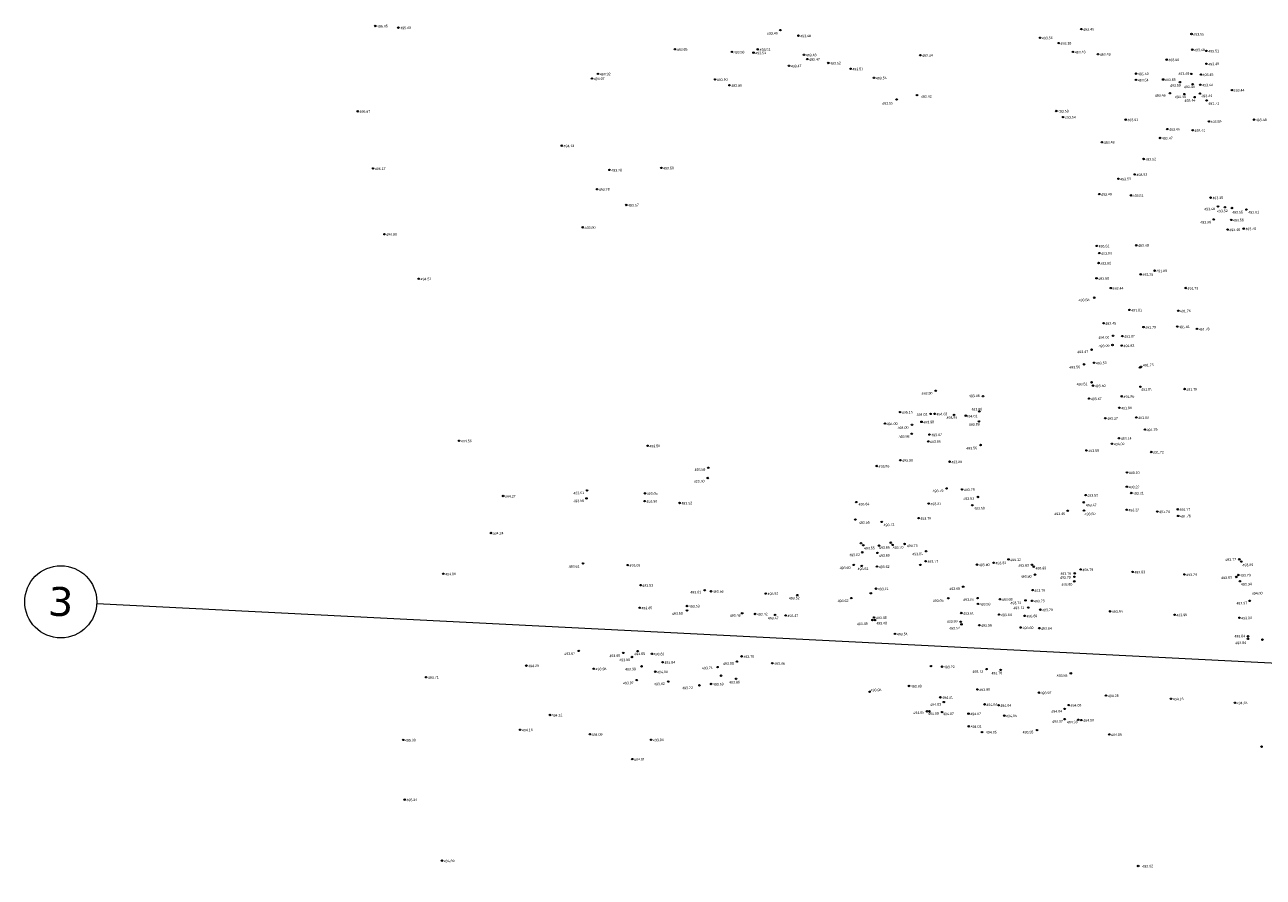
# Model space of a CAD drawing. Header units: millimetres. Extents: x 32690613 to 32693265, y 5342952 to 5344571.
# Tile 5 of 18: x 32692187 to 32692359, y 5344054 to 5344173. Entities that reach past the tile are written whole.
import ezdxf

# ---------------------------------------------------------------- set-up
doc = ezdxf.new("R2010")
doc.units = ezdxf.units.MM
doc.header["$LTSCALE"] = 20
doc.layers.get('0').update_dxf_attribs({"lineweight": 18})
doc.layers.get('Defpoints').update_dxf_attribs({"color": 11, "lineweight": 18})
doc.layers.add('Mpt-StBa_Höhe', color=6, linetype='Continuous', lineweight=5)
doc.layers.add('Mpt-StBa_Pkt', color=4, linetype='Continuous', lineweight=9)
doc.styles.add('Arial', font='arial.ttf')
doc.styles.add('Verdana', font='verdana.ttf')

# ---------------------------------------------------------------- blocks, each defined once
blk = doc.blocks.new('A$C78070446')
blk.add_line((4469470.04, 5342631.21), (4470219.62, 5342563.96))
blk.add_circle((4469465.06, 5342631.65), 5)
at = {"insert": (4469465.06, 5342631.65), "char_height": 4, "attachment_point": 5, "rotation": 354.86, "line_spacing_factor": 0.252012, "style": 'Verdana'}
blk.add_mtext('3', dxfattribs=at)

msp = doc.modelspace()

# ---------------------------------------------------------------- linework, layer by layer
at = {"layer": 'Mpt-StBa_Pkt'}
for centre in [(32692235.97, 5344172.43), (32692235.97, 5344172.43), (32692239.18, 5344172.2), (32692239.18, 5344172.2), (32692292.18, 5344171.86), (32692292.18, 5344171.86), (32692294.68, 5344171.08), (32692294.68, 5344171.08), (32692333.94, 5344171.99), (32692333.94, 5344171.99), (32692349.22, 5344171.32), (32692349.22, 5344171.32), (32692328.21, 5344170.8), (32692328.21, 5344170.8), (32692330.81, 5344170.05), (32692330.81, 5344170.05), (32692277.55, 5344169.21), (32692277.55, 5344169.21), (32692285.45, 5344168.83), (32692285.45, 5344168.83), (32692288.45, 5344168.73), (32692288.45, 5344168.73), (32692289.04, 5344169.19), (32692289.04, 5344169.19), (32692295.46, 5344168.43), (32692295.46, 5344168.43), (32692295.92, 5344167.83), (32692311.6, 5344168.37), (32692311.6, 5344168.37), (32692332.77, 5344168.84), (32692332.77, 5344168.84), (32692336.25, 5344168.51), (32692336.25, 5344168.51), (32692345.78, 5344167.76), (32692345.78, 5344167.76), (32692349.33, 5344169.14), (32692349.33, 5344169.14), (32692351.29, 5344168.98), (32692351.29, 5344168.98), (32692293.37, 5344166.91), (32692298.83, 5344167.3), (32692298.83, 5344167.3), (32692301.92, 5344166.49), (32692301.92, 5344166.49), (32692351.29, 5344167.19), (32692351.29, 5344167.19), (32692266.04, 5344165.14), (32692266.87, 5344165.78), (32692283.12, 5344165.02), (32692285.12, 5344164.21), (32692305.17, 5344165.24), (32692305.17, 5344165.24), (32692341.52, 5344164.96), (32692341.54, 5344165.82), (32692345.29, 5344165.01), (32692345.29, 5344165.01), (32692347.61, 5344164.64), (32692347.61, 5344164.64), (32692349.19, 5344165.78), (32692349.19, 5344165.78), (32692349.38, 5344164.35), (32692349.38, 5344164.35), (32692350.44, 5344164.28), (32692350.44, 5344164.28), (32692350.52, 5344165.7), (32692350.52, 5344165.7), (32692311.13, 5344162.84), (32692311.13, 5344162.84), (32692346.22, 5344163.1), (32692346.22, 5344163.1), (32692348.24, 5344162.99), (32692348.24, 5344162.99), (32692349.64, 5344162.56), (32692349.64, 5344162.56), (32692350.38, 5344163.06), (32692350.38, 5344163.06), (32692354.82, 5344163.54), (32692354.82, 5344163.54), (32692308.31, 5344162.25), (32692308.31, 5344162.25), (32692351.32, 5344162.1), (32692351.32, 5344162.1), (32692233.54, 5344160.6), (32692233.54, 5344160.6), (32692330.45, 5344160.64), (32692330.45, 5344160.64), (32692331.41, 5344159.8), (32692331.41, 5344159.8), (32692340.09, 5344159.44), (32692340.09, 5344159.44), (32692351.63, 5344159.19), (32692351.63, 5344159.19), (32692357.9, 5344159.44), (32692357.9, 5344159.44), (32692345.86, 5344158.13), (32692345.86, 5344158.13), (32692349.39, 5344157.97), (32692349.39, 5344157.97), (32692261.85, 5344155.83), (32692261.85, 5344155.83), (32692336.79, 5344156.31), (32692336.79, 5344156.31), (32692344.87, 5344156.9), (32692344.87, 5344156.9), (32692342.57, 5344153.99), (32692342.57, 5344153.99), (32692235.67, 5344152.68), (32692235.67, 5344152.68), (32692268.46, 5344152.47), (32692268.46, 5344152.47), (32692275.67, 5344152.75), (32692275.67, 5344152.75), (32692339.08, 5344151.24), (32692339.08, 5344151.24), (32692341.35, 5344151.84), (32692341.35, 5344151.84), (32692266.75, 5344149.8), (32692266.75, 5344149.8), (32692336.42, 5344149.11), (32692336.42, 5344149.11), (32692340.81, 5344148.94), (32692340.81, 5344148.94), (32692270.8, 5344147.61), (32692270.8, 5344147.61), (32692351.87, 5344148.63), (32692351.87, 5344148.63), (32692352.89, 5344147.41), (32692352.89, 5344147.41), (32692353.86, 5344147.3), (32692353.86, 5344147.3), (32692354.83, 5344147.19), (32692354.83, 5344147.19), (32692352.31, 5344145.61), (32692352.31, 5344145.61), (32692354.73, 5344145.54), (32692354.73, 5344145.54), (32692356.85, 5344146.97), (32692356.85, 5344146.97), (32692237.24, 5344143.56), (32692237.24, 5344143.56), (32692264.77, 5344144.51), (32692264.77, 5344144.51), (32692354.22, 5344144.2), (32692354.22, 5344144.2), (32692356.46, 5344144.33), (32692356.46, 5344144.33), (32692336.08, 5344141.93), (32692336.08, 5344141.93), (32692341.55, 5344142.02), (32692341.55, 5344142.02), (32692336.42, 5344140.94), (32692336.42, 5344140.94), (32692336.33, 5344139.56), (32692336.33, 5344139.56), (32692344.09, 5344138.5), (32692344.09, 5344138.5), (32692242.01, 5344137.38), (32692242.01, 5344137.38), (32692336.04, 5344137.45), (32692336.04, 5344137.45), (32692342.17, 5344137.99), (32692342.17, 5344137.99), (32692338.03, 5344136.08), (32692338.03, 5344136.08), (32692348.42, 5344136.09), (32692348.42, 5344136.09), (32692335.72, 5344134.75), (32692335.72, 5344134.75), (32692340.61, 5344133.06), (32692340.61, 5344133.06), (32692347.38, 5344132.94), (32692347.38, 5344132.94), (32692337.03, 5344131.21), (32692337.03, 5344131.21), (32692342.56, 5344130.67), (32692342.56, 5344130.67), (32692347.24, 5344130.75), (32692347.24, 5344130.75), (32692349.99, 5344130.42), (32692349.99, 5344130.42), (32692338.26, 5344128.19), (32692338.26, 5344128.19), (32692338.34, 5344129.48), (32692338.34, 5344129.48), (32692339.54, 5344128.12), (32692339.54, 5344128.12), (32692339.63, 5344129.43), (32692339.63, 5344129.43), (32692335.35, 5344127.54), (32692335.35, 5344127.54), (32692334.32, 5344125.51), (32692334.32, 5344125.51), (32692335.71, 5344125.73), (32692335.71, 5344125.73), (32692342.07, 5344125.07), (32692342.07, 5344125.07), (32692342.22, 5344125.18), (32692342.22, 5344125.18), (32692335.35, 5344123.02), (32692335.35, 5344123.02), (32692313.74, 5344121.85), (32692313.74, 5344121.85), (32692335.55, 5344122.56), (32692335.55, 5344122.56), (32692342.13, 5344122.4), (32692342.13, 5344122.4), (32692348.26, 5344122.09), (32692348.26, 5344122.09), (32692320.29, 5344121.09), (32692320.29, 5344121.09), (32692335.01, 5344120.76), (32692335.01, 5344120.76), (32692339.55, 5344121.08), (32692339.55, 5344121.08), (32692308.79, 5344118.89), (32692308.79, 5344118.89), (32692313.02, 5344118.64), (32692313.02, 5344118.64), (32692313.59, 5344118.65), (32692313.59, 5344118.65), (32692316.29, 5344118.5), (32692316.29, 5344118.5), (32692317.9, 5344118.4), (32692317.9, 5344118.4), (32692319.78, 5344118.98), (32692319.78, 5344118.98), (32692337.26, 5344118.04), (32692337.26, 5344118.04), (32692339.21, 5344119.49), (32692339.21, 5344119.49), (32692341.56, 5344118.15), (32692341.56, 5344118.15), (32692306.69, 5344117.3), (32692306.69, 5344117.3), (32692310.44, 5344117.13), (32692310.44, 5344117.13), (32692311.76, 5344117.54), (32692311.76, 5344117.54), (32692319.72, 5344117.6), (32692319.72, 5344117.6), (32692342.76, 5344116.47), (32692342.76, 5344116.47), (32692247.61, 5344114.91), (32692247.61, 5344114.91), (32692310.4, 5344115.89), (32692310.4, 5344115.89), (32692312.69, 5344114.82), (32692312.69, 5344114.82), (32692312.86, 5344115.77), (32692312.86, 5344115.77), (32692338.18, 5344114.5), (32692338.18, 5344114.5), (32692339.15, 5344115.26), (32692339.15, 5344115.26), (32692273.76, 5344114.22), (32692273.76, 5344114.22), (32692319.96, 5344114.32), (32692319.96, 5344114.32), (32692334.65, 5344113.57), (32692334.65, 5344113.57), (32692343.63, 5344113.35), (32692343.63, 5344113.35), (32692282.17, 5344111.17), (32692282.17, 5344111.17), (32692305.56, 5344111.41), (32692305.56, 5344111.41), (32692308.83, 5344112.22), (32692308.83, 5344112.22), (32692315.65, 5344112.01), (32692315.65, 5344112.01), (32692282.1, 5344109.75), (32692282.1, 5344109.75), (32692340.27, 5344110.52), (32692340.27, 5344110.52), (32692265.37, 5344108.02), (32692265.37, 5344108.02), (32692273.4, 5344107.62), (32692273.4, 5344107.62), (32692315.24, 5344108.3), (32692315.24, 5344108.3), (32692317.4, 5344108.16), (32692317.4, 5344108.16), (32692340.25, 5344108.54), (32692340.25, 5344108.54), (32692340.86, 5344107.67), (32692340.86, 5344107.67), (32692253.72, 5344107.25), (32692253.72, 5344107.25), (32692265.28, 5344106.92), (32692265.28, 5344106.92), (32692273.35, 5344106.55), (32692273.35, 5344106.55), (32692278.19, 5344106.29), (32692278.19, 5344106.29), (32692302.7, 5344106.41), (32692302.7, 5344106.41), (32692312.76, 5344106.2), (32692312.76, 5344106.2), (32692318.81, 5344105.97), (32692318.81, 5344105.97), (32692319.59, 5344107.12), (32692319.59, 5344107.12), (32692334.28, 5344106.38), (32692334.28, 5344106.38), (32692334.52, 5344107.38), (32692334.52, 5344107.38), (32692311.36, 5344104.19), (32692311.36, 5344104.19), (32692332.04, 5344105.21), (32692332.04, 5344105.21), (32692334.3, 5344105.24), (32692334.3, 5344105.24), (32692340.23, 5344105.34), (32692340.23, 5344105.34), (32692344.48, 5344105.1), (32692344.48, 5344105.1), (32692347.31, 5344105.41), (32692347.31, 5344105.41), (32692347.37, 5344104.49), (32692347.37, 5344104.49), (32692302.58, 5344103.99), (32692302.58, 5344103.99), (32692306.24, 5344103.66), (32692306.24, 5344103.66), (32692252.02, 5344102.12), (32692252.02, 5344102.12), (32692303.36, 5344100.7), (32692303.36, 5344100.7), (32692307.49, 5344100.78), (32692307.49, 5344100.78), (32692303.54, 5344099.45), (32692303.54, 5344099.45), (32692303.67, 5344100.43), (32692303.67, 5344100.43), (32692305.65, 5344099.37), (32692305.65, 5344099.37), (32692305.86, 5344100.37), (32692305.86, 5344100.37), (32692307.74, 5344100.48), (32692307.74, 5344100.48), (32692309.41, 5344100.6), (32692309.41, 5344100.6), (32692312.4, 5344099.6), (32692312.4, 5344099.6), (32692264.81, 5344097.9), (32692264.81, 5344097.9), (32692271.01, 5344097.68), (32692271.01, 5344097.68), (32692302.37, 5344097.7), (32692302.37, 5344097.7), (32692303.47, 5344097.57), (32692303.47, 5344097.57), (32692305.58, 5344097.47), (32692305.58, 5344097.47), (32692311.6, 5344097.7), (32692311.6, 5344097.7), (32692312.33, 5344098.21), (32692312.33, 5344098.21), (32692319.46, 5344097.74), (32692319.46, 5344097.74), (32692321.77, 5344098), (32692321.77, 5344098), (32692323.83, 5344098.46), (32692323.83, 5344098.46), (32692327.08, 5344097.72), (32692327.08, 5344097.72), (32692327.34, 5344097.45), (32692327.34, 5344097.45), (32692355.85, 5344098.48), (32692355.85, 5344098.48), (32692356.12, 5344098.16), (32692356.12, 5344098.16), (32692245.41, 5344096.47), (32692245.41, 5344096.47), (32692327.51, 5344096.35), (32692327.51, 5344096.35), (32692332.98, 5344096.06), (32692332.98, 5344096.06), (32692333.02, 5344096.53), (32692333.02, 5344096.53), (32692333.85, 5344097.07), (32692333.85, 5344097.07), (32692341.04, 5344096.73), (32692341.04, 5344096.73), (32692348.24, 5344096.38), (32692348.24, 5344096.38), (32692355.42, 5344096.03), (32692355.42, 5344096.03), (32692355.71, 5344096.3), (32692355.71, 5344096.3), (32692272.79, 5344094.89), (32692272.79, 5344094.89), (32692281.69, 5344094.19), (32692281.69, 5344094.19), (32692282.56, 5344094.04), (32692282.56, 5344094.04), (32692290.15, 5344093.73), (32692290.15, 5344093.73), (32692304.73, 5344093.77), (32692304.73, 5344093.77), (32692305.45, 5344094.4), (32692305.45, 5344094.4), (32692317.54, 5344094.67), (32692317.54, 5344094.67), (32692327.17, 5344094.21), (32692327.17, 5344094.21), (32692332.96, 5344095.42), (32692332.96, 5344095.42), (32692355.93, 5344095.44), (32692355.93, 5344095.44), (32692294.52, 5344093.51), (32692294.52, 5344093.51), (32692302.02, 5344093.09), (32692302.02, 5344093.09), (32692315.47, 5344093.08), (32692315.47, 5344093.08), (32692319.54, 5344093.09), (32692319.54, 5344093.09), (32692319.58, 5344092.29), (32692319.58, 5344092.29), (32692322.64, 5344092.94), (32692322.64, 5344092.94), (32692326.19, 5344092.77), (32692326.19, 5344092.77), (32692327.11, 5344092.72), (32692327.11, 5344092.72), (32692357.31, 5344092.72), (32692357.31, 5344092.72), (32692272.66, 5344091.75), (32692272.66, 5344091.75), (32692279.23, 5344092), (32692279.23, 5344092), (32692279.23, 5344091.38), (32692279.23, 5344091.38), (32692286.88, 5344091), (32692286.88, 5344091), (32692288.68, 5344090.9), (32692288.68, 5344090.9), (32692291.45, 5344090.77), (32692291.45, 5344090.77), (32692292.92, 5344090.69), (32692292.92, 5344090.69), (32692305.19, 5344090.41), (32692305.19, 5344090.41), (32692317.28, 5344091.03), (32692317.28, 5344091.03), (32692322.53, 5344090.82), (32692322.53, 5344090.82), (32692326.09, 5344090.64), (32692326.09, 5344090.64), (32692326.57, 5344091.79), (32692326.57, 5344091.79), (32692328.25, 5344091.49), (32692328.25, 5344091.49), (32692337.93, 5344091.26), (32692337.93, 5344091.26), (32692346.87, 5344090.79), (32692346.87, 5344090.79), (32692355.87, 5344090.37), (32692355.87, 5344090.37), (32692304.95, 5344090.06), (32692304.95, 5344090.06), (32692305.32, 5344090.06), (32692305.32, 5344090.06), (32692317.21, 5344089.81), (32692317.21, 5344089.81), (32692317.31, 5344089.46), (32692317.31, 5344089.46), (32692319.79, 5344089.34), (32692319.79, 5344089.34), (32692325.54, 5344089.02), (32692325.54, 5344089.02), (32692328.1, 5344088.93), (32692328.1, 5344088.93), (32692308.09, 5344088.14), (32692308.09, 5344088.14), (32692357.04, 5344087.45), (32692357.04, 5344087.45), (32692357.06, 5344087.8), (32692357.06, 5344087.8), (32692359.06, 5344087.34), (32692359.06, 5344087.34), (32692264.21, 5344085.78), (32692264.21, 5344085.78), (32692270.39, 5344085.5), (32692270.39, 5344085.5), (32692272.38, 5344085.75), (32692272.38, 5344085.75), (32692274.35, 5344085.37), (32692274.35, 5344085.37), (32692256.94, 5344083.73), (32692256.94, 5344083.73), (32692271.58, 5344084.93), (32692271.58, 5344084.93), (32692272.92, 5344083.63), (32692272.92, 5344083.63), (32692275.84, 5344084.21), (32692275.84, 5344084.21), (32692283.47, 5344083.53), (32692283.47, 5344083.53), (32692286.15, 5344084.3), (32692286.15, 5344084.3), (32692286.8, 5344085.02), (32692286.8, 5344085.02), (32692291.06, 5344084.06), (32692291.06, 5344084.06), (32692313.06, 5344083.67), (32692313.06, 5344083.67), (32692314.62, 5344083.59), (32692314.62, 5344083.59), (32692243.03, 5344082.12), (32692243.03, 5344082.12), (32692266.29, 5344083.3), (32692266.29, 5344083.3), (32692272.25, 5344081.73), (32692272.25, 5344081.73), (32692274.83, 5344082.89), (32692274.83, 5344082.89), (32692283.95, 5344082.34), (32692283.95, 5344082.34), (32692286.04, 5344081.91), (32692286.04, 5344081.91), (32692320.79, 5344083.25), (32692320.79, 5344083.25), (32692322.74, 5344083.14), (32692322.74, 5344083.14), (32692332.48, 5344082.67), (32692332.48, 5344082.67), (32692276.62, 5344081.52), (32692276.62, 5344081.52), (32692280.95, 5344081), (32692280.95, 5344081), (32692282.57, 5344081.19), (32692282.57, 5344081.19), (32692304.55, 5344080.11), (32692304.55, 5344080.11), (32692310.03, 5344080.91), (32692310.03, 5344080.91), (32692319.52, 5344080.43), (32692319.52, 5344080.43), (32692328.05, 5344079.99), (32692328.05, 5344079.99), (32692314.38, 5344079.34), (32692314.38, 5344079.34), (32692314.86, 5344078.68), (32692314.86, 5344078.68), (32692320.51, 5344078.36), (32692320.51, 5344078.36), (32692332.2, 5344078.26), (32692332.2, 5344078.26), (32692337.36, 5344079.58), (32692337.36, 5344079.58), (32692346.38, 5344079.14), (32692346.38, 5344079.14), (32692355.24, 5344078.59), (32692355.24, 5344078.59), (32692260.2, 5344076.89), (32692312.53, 5344077.4), (32692312.53, 5344077.4), (32692312.85, 5344077.4), (32692312.85, 5344077.4), (32692314.62, 5344077.29), (32692314.62, 5344077.29), (32692318.28, 5344077.08), (32692318.28, 5344077.08), (32692322.45, 5344078.25), (32692322.45, 5344078.25), (32692323.25, 5344076.8), (32692323.25, 5344076.8), (32692331.62, 5344077.73), (32692331.62, 5344077.73), (32692256.07, 5344074.84), (32692256.07, 5344074.84), (32692318.32, 5344075.32), (32692318.32, 5344075.32), (32692331.64, 5344076.31), (32692331.64, 5344076.31), (32692333.5, 5344076.23), (32692333.5, 5344076.23), (32692333.93, 5344076.18), (32692333.93, 5344076.18), (32692239.85, 5344073.43), (32692239.85, 5344073.43), (32692265.75, 5344074.22), (32692265.75, 5344074.22), (32692274.25, 5344073.46), (32692274.25, 5344073.46), (32692320.16, 5344074.52), (32692320.16, 5344074.52), (32692327.8, 5344074.8), (32692327.8, 5344074.8), (32692337.8, 5344074.19), (32692337.8, 5344074.19), (32692358.94, 5344072.5), (32692358.94, 5344072.5), (32692271.63, 5344070.77), (32692271.63, 5344070.77), (32692240.06, 5344065.15), (32692240.06, 5344065.15), (32692245.23, 5344056.69), (32692245.23, 5344056.69), (32692341.82, 5344055.95), (32692341.82, 5344055.95)]:
    msp.add_circle(centre, 0.1, dxfattribs=at)

# ---------------------------------------------------------------- block references
at = {"layer": 'Defpoints', "rotation": 2.237485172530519}
msp.add_blockref('A$C78070446', (28434719.52, -168960.66), dxfattribs=at)

# ---------------------------------------------------------------- texts
at = {"layer": 'Mpt-StBa_Höhe', "style": 'Arial'}
for s, p in [('496.05', (32692236.22, 5344172.19)), ('495.49', (32692239.44, 5344171.96)), ('493.46', (32692290.33, 5344171.21)), ('493.48', (32692294.93, 5344170.84)), ('493.46', (32692334.2, 5344171.75)), ('493.55', (32692349.47, 5344171.07)), ('493.56', (32692328.47, 5344170.56)), ('493.38', (32692331.06, 5344169.81)), ('493.65', (32692277.8, 5344168.97)), ('493.58', (32692285.71, 5344168.58)), ('493.51', (32692288.7, 5344168.48)), ('493.51', (32692289.3, 5344168.95)), ('493.48', (32692295.71, 5344168.19)), ('493.47', (32692296.18, 5344167.58)), ('493.54', (32692311.85, 5344168.13)), ('493.48', (32692333.03, 5344168.59)), ('493.49', (32692336.5, 5344168.27)), ('493.60', (32692346.03, 5344167.52)), ('493.48', (32692349.59, 5344168.9)), ('493.51', (32692351.55, 5344168.74)), ('493.47', (32692293.62, 5344166.67)), ('493.52', (32692299.08, 5344167.06)), ('493.51', (32692302.18, 5344166.25)), ('493.48', (32692347.41, 5344165.62)), ('493.49', (32692351.55, 5344166.95)), ('493.97', (32692266.3, 5344164.9)), ('493.92', (32692267.13, 5344165.54)), ('493.50', (32692283.37, 5344164.78)), ('493.50', (32692285.37, 5344163.97)), ('493.54', (32692305.43, 5344165)), ('493.54', (32692341.77, 5344164.71)), ('493.53', (32692341.79, 5344165.58)), ('493.65', (32692345.54, 5344164.77)), ('493.59', (32692346.25, 5344163.98)), ('493.44', (32692350.7, 5344164.04)), ('493.45', (32692350.77, 5344165.46)), ('493.42', (32692311.69, 5344162.44)), ('493.46', (32692344.14, 5344162.59)), ('493.44', (32692346.93, 5344162.4)), ('493.44', (32692348.17, 5344163.8)), ('493.44', (32692350.59, 5344162.53)), ('493.44', (32692355.07, 5344163.3)), ('493.55', (32692306.32, 5344161.5)), ('493.44', (32692348.26, 5344161.89)), ('493.71', (32692351.55, 5344161.47)), ('495.87', (32692233.79, 5344160.36)), ('493.58', (32692330.7, 5344160.4)), ('493.54', (32692331.67, 5344159.56)), ('493.61', (32692340.34, 5344159.2)), ('493.59', (32692351.88, 5344158.95)), ('493.48', (32692358.15, 5344159.2)), ('493.46', (32692346.12, 5344157.89)), ('493.41', (32692349.64, 5344157.73)), ('494.13', (32692262.1, 5344155.59)), ('493.48', (32692337.05, 5344156.07)), ('493.47', (32692345.12, 5344156.66)), ('493.52', (32692342.82, 5344153.75)), ('495.17', (32692235.92, 5344152.43)), ('493.78', (32692268.72, 5344152.22)), ('493.50', (32692275.92, 5344152.51)), ('493.53', (32692339.33, 5344151)), ('493.53', (32692341.6, 5344151.6)), ('493.78', (32692267, 5344149.56)), ('493.49', (32692336.68, 5344148.87)), ('493.51', (32692341.06, 5344148.7)), ('493.57', (32692271.05, 5344147.37)), ('493.48', (32692350.98, 5344146.85)), ('493.35', (32692352.13, 5344148.39)), ('493.36', (32692350.44, 5344145.01)), ('493.52', (32692352.76, 5344146.57)), ('493.55', (32692354.87, 5344146.4)), ('493.56', (32692354.98, 5344145.3)), ('493.61', (32692357.1, 5344146.4)), ('494.90', (32692237.49, 5344143.32)), ('493.90', (32692265.03, 5344144.26)), ('493.46', (32692354.47, 5344143.96)), ('493.48', (32692356.71, 5344144.09)), ('493.52', (32692336.33, 5344141.69)), ('493.48', (32692341.81, 5344141.78)), ('493.83', (32692336.68, 5344140.7)), ('493.82', (32692336.58, 5344139.32)), ('491.89', (32692344.34, 5344138.26)), ('494.57', (32692242.27, 5344137.14)), ('493.50', (32692336.3, 5344137.21)), ('492.25', (32692342.42, 5344137.75)), ('493.44', (32692338.28, 5344135.84)), ('491.73', (32692348.67, 5344135.85)), ('493.58', (32692333.57, 5344134.23)), ('491.81', (32692340.86, 5344132.82)), ('491.76', (32692347.63, 5344132.7)), ('493.45', (32692337.28, 5344130.97)), ('491.79', (32692342.81, 5344130.43)), ('491.81', (32692347.5, 5344130.5)), ('491.78', (32692350.24, 5344130.18)), ('494.00', (32692336.33, 5344129.04)), ('493.99', (32692336.35, 5344127.86)), ('491.83', (32692339.8, 5344127.88)), ('491.87', (32692339.88, 5344129.19)), ('493.47', (32692333.39, 5344127.05)), ('493.56', (32692332.28, 5344124.92)), ('493.52', (32692335.96, 5344125.49)), ('491.75', (32692342.48, 5344125.21)), ('493.90', (32692311.78, 5344121.28)), ('493.46', (32692318.34, 5344120.93)), ('493.51', (32692333.29, 5344122.56)), ('493.50', (32692335.81, 5344122.32)), ('491.81', (32692342.24, 5344121.84)), ('491.78', (32692348.51, 5344121.84)), ('493.57', (32692335.26, 5344120.52)), ('491.99', (32692339.46, 5344119.25)), ('491.86', (32692339.8, 5344120.83)), ('495.15', (32692309.04, 5344118.65)), ('494.02', (32692311.09, 5344118.36)), ('494.02', (32692313.85, 5344118.41)), ('493.99', (32692315.24, 5344117.92)), ('494.01', (32692318.02, 5344118.11)), ('493.86', (32692318.69, 5344119.08)), ('493.37', (32692337.52, 5344117.79)), ('491.84', (32692341.82, 5344117.91)), ('494.00', (32692306.94, 5344117.06)), ('494.00', (32692308.46, 5344116.53)), ('493.98', (32692312.02, 5344117.3)), ('493.89', (32692318.33, 5344116.98)), ('491.79', (32692343.01, 5344116.23)), ('494.56', (32692247.87, 5344114.67)), ('493.98', (32692308.6, 5344115.29)), ('493.96', (32692312.94, 5344114.58)), ('493.97', (32692313.11, 5344115.52)), ('494.02', (32692338.44, 5344114.26)), ('493.14', (32692339.41, 5344115.02)), ('493.50', (32692274.01, 5344113.98)), ('493.56', (32692317.99, 5344113.69)), ('493.58', (32692334.91, 5344113.33)), ('491.72', (32692343.89, 5344113.11)), ('493.58', (32692280.28, 5344110.72)), ('493.83', (32692305.81, 5344111.17)), ('493.90', (32692309.08, 5344111.98)), ('493.88', (32692315.91, 5344111.77)), ('493.50', (32692280.17, 5344109.09)), ('493.10', (32692340.52, 5344110.28)), ('493.61', (32692263.47, 5344107.47)), ('493.65', (32692273.65, 5344107.38)), ('493.79', (32692313.31, 5344107.76)), ('493.79', (32692317.65, 5344107.92)), ('493.22', (32692340.51, 5344108.29)), ('493.21', (32692341.11, 5344107.43)), ('494.27', (32692253.97, 5344107)), ('493.58', (32692263.46, 5344106.37)), ('493.50', (32692273.61, 5344106.31)), ('493.52', (32692278.45, 5344106.05)), ('493.64', (32692303.03, 5344105.92)), ('493.81', (32692313.01, 5344105.95)), ('493.53', (32692317.57, 5344106.69)), ('493.47', (32692334.56, 5344105.79)), ('493.52', (32692334.77, 5344107.14)), ('493.79', (32692311.62, 5344103.95)), ('493.56', (32692319.06, 5344105.35)), ('493.46', (32692330.2, 5344104.59)), ('493.50', (32692334.4, 5344104.56)), ('493.22', (32692340.48, 5344105.1)), ('491.74', (32692344.73, 5344104.86)), ('491.77', (32692347.56, 5344105.17)), ('491.76', (32692347.63, 5344104.25)), ('493.55', (32692303.09, 5344103.37)), ('493.72', (32692306.51, 5344103.05)), ('494.24', (32692252.27, 5344101.87)), ('493.62', (32692301.73, 5344098.88)), ('493.55', (32692303.79, 5344099.82)), ('493.66', (32692305.87, 5344099.92)), ('493.60', (32692305.87, 5344098.81)), ('493.70', (32692307.76, 5344099.9)), ('493.75', (32692309.73, 5344100.15)), ('493.81', (32692310.47, 5344099.01)), ('493.61', (32692262.82, 5344097.27)), ('493.69', (32692271.26, 5344097.44)), ('493.60', (32692300.42, 5344097.09)), ('493.61', (32692302.9, 5344096.95)), ('493.62', (32692305.84, 5344097.23)), ('493.77', (32692312.59, 5344097.96)), ('493.80', (32692319.72, 5344097.5)), ('493.82', (32692322.03, 5344097.76)), ('495.12', (32692324.09, 5344098.21)), ('493.83', (32692325.19, 5344097.42)), ('493.83', (32692327.58, 5344097.04)), ('493.77', (32692353.92, 5344098.25)), ('493.89', (32692356.3, 5344097.49)), ('494.89', (32692245.67, 5344096.23)), ('493.80', (32692325.54, 5344095.88)), ('493.79', (32692330.99, 5344095.76)), ('493.76', (32692331.04, 5344096.29)), ('493.79', (32692334.1, 5344096.82)), ('493.83', (32692341.3, 5344096.49)), ('493.79', (32692348.49, 5344096.14)), ('493.83', (32692353.34, 5344095.72)), ('493.79', (32692355.96, 5344096.06)), ('493.53', (32692273.04, 5344094.65)), ('493.61', (32692279.7, 5344093.72)), ('493.56', (32692282.81, 5344093.8)), ('493.57', (32692290.41, 5344093.49)), ('493.61', (32692305.71, 5344094.16)), ('493.68', (32692315.63, 5344094.2)), ('493.78', (32692327.43, 5344093.97)), ('493.80', (32692331.2, 5344094.79)), ('493.94', (32692356.08, 5344094.82)), ('494.00', (32692357.59, 5344093.56)), ('493.53', (32692279.49, 5344091.76)), ('493.52', (32692293.36, 5344092.89)), ('493.62', (32692300.14, 5344092.52)), ('493.65', (32692313.33, 5344092.54)), ('493.64', (32692317.55, 5344092.68)), ('493.59', (32692319.84, 5344092.04)), ('493.68', (32692322.89, 5344092.7)), ('493.72', (32692324.11, 5344092.22)), ('493.73', (32692327.36, 5344092.48)), ('493.97', (32692355.46, 5344092.19)), ('493.65', (32692272.91, 5344091.51)), ('493.50', (32692277.15, 5344090.76)), ('493.48', (32692285.17, 5344090.48)), ('493.42', (32692288.94, 5344090.66)), ('493.47', (32692290.44, 5344090.12)), ('493.47', (32692293.18, 5344090.45)), ('493.48', (32692305.44, 5344090.17)), ('493.61', (32692317.54, 5344090.78)), ('493.64', (32692322.79, 5344090.57)), ('493.71', (32692324.51, 5344091.54)), ('493.69', (32692326.34, 5344090.4)), ('493.79', (32692328.5, 5344091.25)), ('493.94', (32692338.18, 5344091.02)), ('493.95', (32692347.13, 5344090.55)), ('493.98', (32692356.12, 5344090.13)), ('493.49', (32692302.8, 5344089.33)), ('493.48', (32692305.48, 5344089.41)), ('493.59', (32692315.27, 5344089.67)), ('493.54', (32692315.6, 5344088.71)), ('493.56', (32692320.04, 5344089.1)), ('493.60', (32692325.8, 5344088.77)), ('493.64', (32692328.35, 5344088.68)), ('493.54', (32692308.34, 5344087.9)), ('493.84', (32692355.18, 5344087.62)), ('493.84', (32692355.31, 5344086.69)), ('493.67', (32692262.21, 5344085.19)), ('493.65', (32692268.47, 5344084.9)), ('493.65', (32692271.92, 5344085.17)), ('493.81', (32692274.6, 5344085.13)), ('494.29', (32692257.19, 5344083.49)), ('493.90', (32692269.83, 5344084.32)), ('493.84', (32692276.1, 5344083.97)), ('493.71', (32692281.31, 5344083.2)), ('493.80', (32692284.23, 5344083.83)), ('493.70', (32692287.05, 5344084.78)), ('493.86', (32692291.32, 5344083.81)), ('493.70', (32692314.87, 5344083.35)), ('494.71', (32692243.28, 5344081.88)), ('493.98', (32692266.55, 5344083.06)), ('493.99', (32692270.64, 5344083.04)), ('494.00', (32692275.08, 5344082.65)), ('493.75', (32692318.84, 5344082.71)), ('493.76', (32692321.47, 5344082.49)), ('493.85', (32692330.51, 5344082.15)), ('493.97', (32692270.34, 5344081.12)), ('493.82', (32692274.66, 5344080.99)), ('493.72', (32692278.56, 5344080.44)), ('493.69', (32692282.82, 5344080.95)), ('493.86', (32692285.07, 5344081.23)), ('493.98', (32692304.71, 5344080.15)), ('493.88', (32692310.29, 5344080.67)), ('493.98', (32692319.78, 5344080.19)), ('493.97', (32692328.3, 5344079.75)), ('494.03', (32692312.99, 5344078.15)), ('494.01', (32692314.63, 5344079.1)), ('494.04', (32692320.77, 5344078.12)), ('494.04', (32692322.71, 5344078)), ('494.03', (32692332.45, 5344078.02)), ('494.08', (32692337.62, 5344079.34)), ('494.16', (32692346.63, 5344078.9)), ('494.18', (32692355.49, 5344078.35)), ('494.12', (32692260.45, 5344076.65)), ('494.05', (32692310.63, 5344077.01)), ('494.09', (32692312.68, 5344076.89)), ('494.07', (32692314.76, 5344076.84)), ('494.07', (32692318.53, 5344076.84)), ('494.05', (32692323.5, 5344076.55)), ('494.04', (32692329.77, 5344077.19)), ('494.18', (32692256.32, 5344074.6)), ('494.01', (32692318.58, 5344075.08)), ('494.07', (32692329.89, 5344075.79)), ('494.08', (32692331.93, 5344075.7)), ('494.08', (32692334.19, 5344075.94)), ('495.30', (32692240.1, 5344073.19)), ('494.09', (32692266, 5344073.98)), ('493.93', (32692274.51, 5344073.22)), ('494.05', (32692320.7, 5344074.29)), ('493.95', (32692325.79, 5344074.3)), ('494.06', (32692338.06, 5344073.95)), ('494.01', (32692271.88, 5344070.53)), ('495.34', (32692240.31, 5344064.91)), ('494.69', (32692245.48, 5344056.44)), ('493.92', (32692342.4, 5344055.72))]:
    msp.add_text(s, height=0.35, rotation=2.2375, dxfattribs=at).set_placement(p)

doc.saveas('drawing.dxf')
